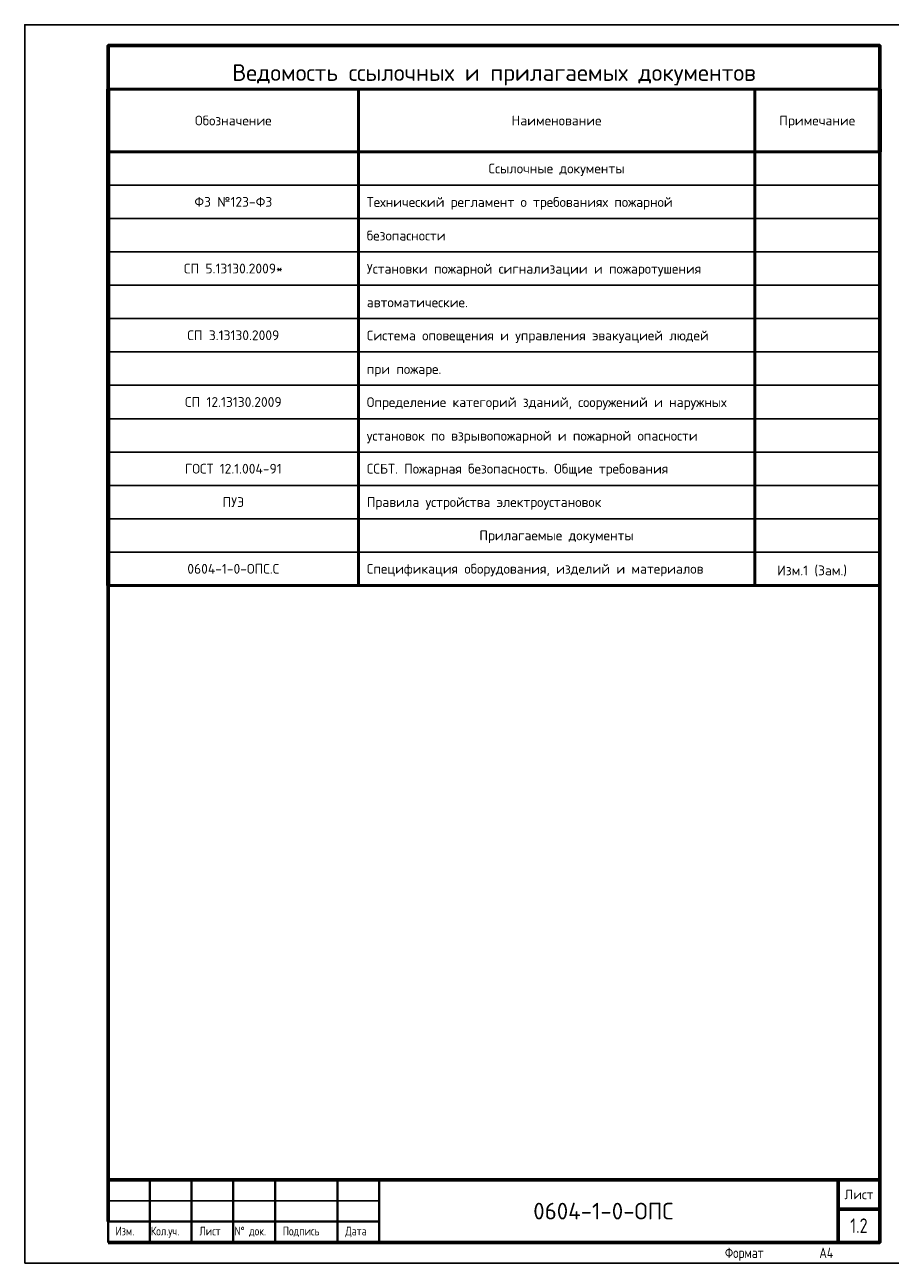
# Model space of a CAD drawing. Header units: millimetres. Extents: x -119471 to 297097, y -64331 to 65495.
# Tile 25 of 54: x -96634 to -75884, y 31355 to 61055. Entities that reach past the tile are written whole.
import ezdxf
from ezdxf.enums import TextEntityAlignment as Align

# ---------------------------------------------------------------- set-up
doc = ezdxf.new("R2010")
doc.units = ezdxf.units.MM
for name, color, linetype, lineweight in [('13 названия помещений', 14, 'Continuous', 25), ('Формат', 7, 'Continuous', 50), ('Штамп', 7, 'Continuous', 25)]:
    doc.layers.add(name, color=color, linetype=linetype, lineweight=lineweight)
doc.styles.add('GOST 2.304', font='cs_gost2304.shx')
doc.styles.add('My styl2', font='isocpeur.ttf')

msp = doc.modelspace()

# ---------------------------------------------------------------- linework, layer by layer
at = {"linetype": 'Continuous', "lineweight": 60}
for p, q in [((-94633.9, 33355.3), (-76133.9, 33355.3)), ((-77133.9, 31855.3), (-77133.9, 33355.3)), ((-76133.9, 31855.3), (-76133.9, 33355.3)), ((-77133.9, 32655.3), (-76133.9, 32655.3)), ((-94633.9, 31855.3), (-76133.9, 31855.3))]:
    msp.add_line(p, q, dxfattribs=at)
at = {"linetype": 'Continuous', "lineweight": 25, "ltscale": 100}
msp.add_lwpolyline([(-96633.9, 31355.3), (-75633.9, 31355.3), (-75633.9, 61055.3), (-96633.9, 61055.3), (-96633.9, 31355.3)], dxfattribs=at)
at = {"linetype": 'Continuous', "lineweight": 60, "ltscale": 100}
msp.add_lwpolyline([(-94633.9, 31855.3), (-76133.9, 31855.3), (-76133.9, 60555.3), (-94633.9, 60555.3), (-94633.9, 32355.3)], dxfattribs=at)
at = {"layer": '13 названия помещений', "color": 0, "linetype": 'Continuous', "lineweight": 70, "ltscale": 100}
for p, q in [((-94633.9, 59509), (-94633.9, 58009)), ((-76133.9, 59509), (-76133.9, 58009)), ((-94633.9, 58009), (-94633.9, 47609))]:
    msp.add_line(p, q, dxfattribs=at)
at = {"layer": '13 названия помещений', "color": 0, "linetype": 'Continuous', "lineweight": 50, "ltscale": 100}
for p, q in [((-94633.9, 59509), (-76133.9, 59509)), ((-88633.9, 59509), (-88633.9, 47609)), ((-79133.9, 59509), (-79133.9, 47609)), ((-94633.9, 58009), (-76133.9, 58009)), ((-76133.9, 58009), (-76133.9, 47609)), ((-94633.9, 47609), (-76133.9, 47609))]:
    msp.add_line(p, q, dxfattribs=at)
at = {"layer": '13 названия помещений', "color": 0, "linetype": 'Continuous', "lineweight": 25, "ltscale": 100}
for p, q in [((-94633.9, 57209), (-76133.9, 57209)), ((-94633.9, 56409), (-76133.9, 56409)), ((-94633.9, 55609), (-76133.9, 55609)), ((-94633.9, 54809), (-76133.9, 54809)), ((-94633.9, 54009), (-76133.9, 54009)), ((-94633.9, 53209), (-76133.9, 53209)), ((-94633.9, 52409), (-76133.9, 52409)), ((-94633.9, 51609), (-76133.9, 51609)), ((-94633.9, 50809), (-76133.9, 50809)), ((-94633.9, 50009), (-76133.9, 50009)), ((-94633.9, 49209), (-76133.9, 49209)), ((-94633.9, 48409), (-76133.9, 48409))]:
    msp.add_line(p, q, dxfattribs=at)
at = {"layer": 'Формат', "color": 7, "linetype": 'Continuous', "lineweight": 40, "ltscale": 10, "extrusion": (0, 1, 0)}
for p, q in [((-94633.9, 33355.3), (-88133.9, 33355.3)), ((-94633.9, 32355.3), (-88133.9, 32355.3))]:
    msp.add_line(p, q, dxfattribs=at)
at = {"layer": 'Формат', "color": 7, "linetype": 'Continuous', "lineweight": 40, "ltscale": 10, "extrusion": (1, 0, 0)}
for p, q in [((-94633.9, 31855.3), (-94633.9, 33355.3)), ((-93633.9, 33355.3), (-93633.9, 31855.3)), ((-92633.9, 33355.3), (-92633.9, 31855.3)), ((-91633.9, 33355.3), (-91633.9, 31855.3)), ((-90633.9, 33355.3), (-90633.9, 31855.3)), ((-89133.9, 33355.3), (-89133.9, 31855.3)), ((-88133.9, 31855.3), (-88133.9, 33355.3))]:
    msp.add_line(p, q, dxfattribs=at)
at = {"layer": 'Формат', "color": 7, "linetype": 'Continuous', "lineweight": 25, "extrusion": (0, 1, 0), "elevation": 32855.3}
msp.add_lwpolyline([(94633.9, 0), (88133.9, 0)], dxfattribs=at)

# ---------------------------------------------------------------- texts
at = {"linetype": 'Continuous', "lineweight": 25, "style": 'GOST 2.304'}
msp.add_text('1.2', height=350, dxfattribs=at).set_placement((-76633.9, 32255.3), align=Align.MIDDLE_CENTER)
at = {"linetype": 'Continuous', "lineweight": 25, "ltscale": 100, "style": 'GOST 2.304'}
msp.add_text('Формат', height=250, dxfattribs=at).set_placement((-79383.9, 31480.3), align=Align.CENTER)
msp.add_text('A4', height=250, dxfattribs=at).set_placement((-77583.9, 31480.3))
at = {"layer": 'Формат', "linetype": 'Continuous', "style": 'GOST 2.304'}
for s, p in [('Изм.', (-94456.7, 32022)), ('Кол.уч.', (-93609.4, 32022)), ('Лист', (-92447.5, 32022)), ('N%%D док.', (-91605.2, 32022)), ('Подпись', (-90447.5, 32022)), ('Дата', (-88947.5, 32022))]:
    msp.add_text(s, height=210, dxfattribs=at).set_placement(p)
at = {"layer": 'Штамп', "ltscale": 100, "style": 'My styl2'}
for s, p in [('Ведомость ссылочных и прилагаемых документов', (-85383.9, 59909)), ('0604-1-0-ОПС ', (-82633.9, 32605.3))]:
    msp.add_text(s, height=399.735, dxfattribs=at).set_placement(p, align=Align.MIDDLE_CENTER)
at = {"layer": 'Штамп', "style": 'My styl2'}
for s, height, p in [('Обозначение', 235.2, (-91633.9, 58759)), ('Наименование', 235.2, (-83883.9, 58759)), ('Примечание', 235.2, (-77633.9, 58759)), ('Ссылочные документы', 235.2, (-83883.9, 57609)), ('ФЗ №123-ФЗ', 235.2, (-91633.9, 56809)), ('СП 5.13130.2009*', 235.2, (-91633.9, 55209)), ('СП 3.13130.2009', 235.2, (-91633.9, 53609)), ('СП 12.13130.2009', 235.2, (-91633.9, 52009)), ('ГОСТ 12.1.004-91', 235.2, (-91633.9, 50409)), ('ПУЭ', 235.2, (-91633.9, 49609)), ('Прилагаемые документы', 235.2, (-83883.9, 48809)), ('0604-1-0-ОПС.С', 235.2, (-91633.9, 48009)), ('Лист', 230.5, (-76633.9, 33005.3))]:
    msp.add_text(s, height=height, dxfattribs=at).set_placement(p, align=Align.MIDDLE_CENTER)
for s, p in [('Технический регламент о требованиях пожарной', (-88433.9, 56686.5)), ('безопасности', (-88433.9, 55881.4)), ('Установки пожарной сигнализации и пожаротушения', (-88433.9, 55086.5)), ('автоматические.', (-88433.9, 54281.4)), ('Система оповещения и управления эвакуацией людей', (-88433.9, 53486.5)), ('при пожаре.', (-88433.9, 52681.4)), ('Определение категорий зданий, сооружений и наружных', (-88433.9, 51886.5)), ('установок по взрывопожарной и пожарной опасности', (-88433.9, 51081.4))]:
    msp.add_text(s, height=235.2, dxfattribs=at).set_placement(p)
for s, p in [('ССБТ. Пожарная безопасность. Общие требования', (-88433.9, 50409)), ('Правила устройства электроустановок', (-88433.9, 49609)), ('Спецификация оборудования, изделий и материалов', (-88433.9, 48009)), ('Изм.1 (Зам.)', (-78593, 47970))]:
    msp.add_text(s, height=235.2, dxfattribs=at).set_placement(p, align=Align.MIDDLE_LEFT)

doc.saveas('drawing.dxf')
